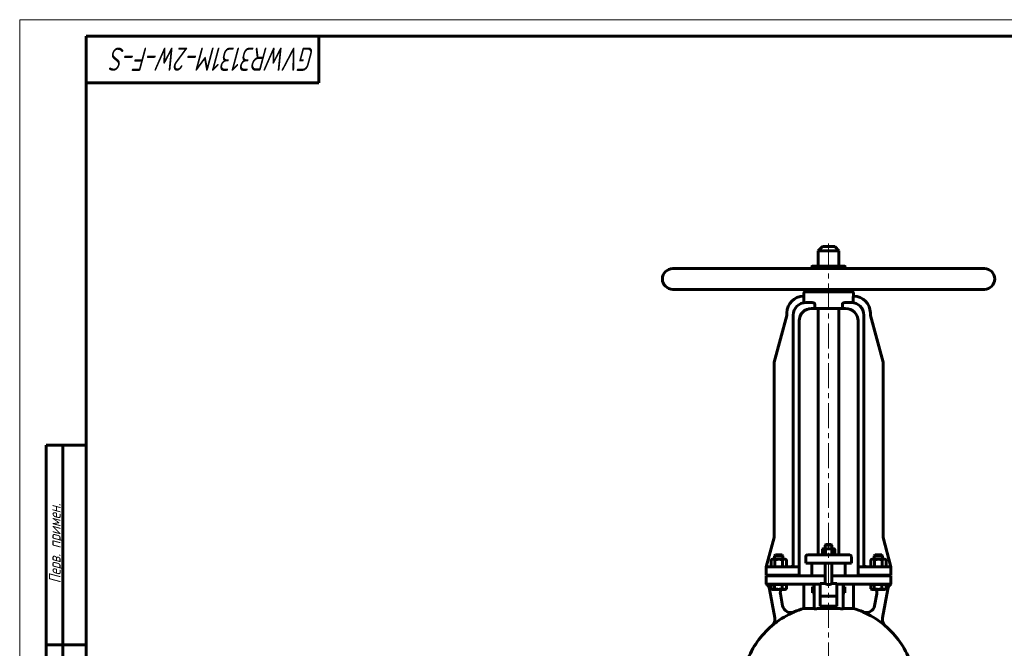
# Model space of a CAD drawing. Header units: millimetres. Extents: x 0 to 594, y 0 to 420.
# Tile 6 of 13: x 0 to 296, y 231 to 420. Entities that reach past the tile are written whole.
import ezdxf

# ---------------------------------------------------------------- set-up
doc = ezdxf.new("R2010")
doc.units = ezdxf.units.MM
for name, pattern in [('K5LT-1', [0]), ('K5LT_AXLED', [12, 7.5, -1.5, 1.5, -1.5]), ('K5LT_BASIC', [0]), ('K5LT_THIN', [0])]:
    doc.linetypes.add(name, pattern=pattern)
doc.layers.add('Системный слой (1)', color=251, linetype='Continuous', true_color=0x6c6c6c)
doc.styles.add('KTEXTSTYLE', font='txt', dxfattribs={"width": 0.96, "height": 5})

# ---------------------------------------------------------------- blocks, each defined once
blk = doc.blocks.new('U1')
at = {"layer": 'Системный слой (1)', "color": 143, "linetype": 'K5LT_BASIC', "lineweight": 60, "true_color": 0x33acca}
for p, q in [((254.53, 255.41), (252.28, 255.41)), ((259.65, 255.41), (254.53, 255.41))]:
    blk.add_line(p, q, dxfattribs=at)
blk = doc.blocks.new('U3')
at = {"layer": 'Системный слой (1)', "color": 143, "linetype": 'K5LT_BASIC', "lineweight": 60, "true_color": 0x33acca}
for p, q in [((238.53, 248.53), (238.53, 249.41)), ((238.53, 247.66), (238.53, 248.53))]:
    blk.add_line(p, q, dxfattribs=at)
blk = doc.blocks.new('U6')
at = {"layer": 'Системный слой (1)', "color": 143, "linetype": 'K5LT_BASIC', "lineweight": 60, "true_color": 0x33acca}
for start, end in [(106.6014, 113.2947), (66.7053, 73.3986), (130.4969, 159.0486), (20.9328, 49.5031)]:
    blk.add_arc((243.4, 217.77), 26.25, start, end, dxfattribs=at)
blk = doc.blocks.new('U7')
at = {"layer": 'Системный слой (1)', "color": 143, "linetype": 'K5LT_BASIC', "lineweight": 60, "true_color": 0x33acca}
for p, q in [((254.27, 255.48), (254.16, 255.56)), ((254.4, 255.42), (254.27, 255.48)), ((254.53, 255.41), (254.4, 255.42))]:
    blk.add_line(p, q, dxfattribs=at)
blk = doc.blocks.new('U8')
at = {"layer": 'Системный слой (1)', "color": 143, "linetype": 'K5LT_BASIC', "lineweight": 60, "true_color": 0x33acca}
for start, end in [(70.0499, 90), (349.6441, 21.0996)]:
    blk.add_arc((255.43, 247.78), 2.5, start, end, dxfattribs=at)
blk = doc.blocks.new('U9')
at = {"layer": 'Системный слой (1)', "color": 143, "linetype": 'K5LT_BASIC', "lineweight": 60, "true_color": 0x33acca}
for p, q in [((248.28, 249.41), (248.28, 248.53)), ((248.28, 248.53), (248.28, 247.66))]:
    blk.add_line(p, q, dxfattribs=at)
blk = doc.blocks.new('U10')
at = {"layer": 'Системный слой (1)', "color": 143, "linetype": 'K5LT_BASIC', "lineweight": 60, "true_color": 0x33acca}
for start, end in [(90, 109.9501), (158.9004, 190.3559)]:
    blk.add_arc((231.38, 247.78), 2.5, start, end, dxfattribs=at)
blk = doc.blocks.new('U12')
at = {"layer": 'Системный слой (1)', "color": 143, "linetype": 'K5LT_BASIC', "lineweight": 60, "true_color": 0x33acca}
for p, q in [((242.4, 252.78), (237.15, 252.78)), ((249.65, 252.78), (244.4, 252.78))]:
    blk.add_line(p, q, dxfattribs=at)
blk = doc.blocks.new('U15')
at = {"layer": 'Системный слой (1)', "color": 143, "linetype": 'K5LT_BASIC', "lineweight": 60, "true_color": 0x33acca}
for p, q in [((242.4, 250.41), (240.9, 250.41)), ((245.9, 250.41), (244.41, 250.41))]:
    blk.add_line(p, q, dxfattribs=at)
blk = doc.blocks.new('U17')
at = {"layer": 'Системный слой (1)', "color": 143, "linetype": 'K5LT_BASIC', "lineweight": 60, "true_color": 0x33acca}
for p, q in [((243.4, 262.22), (242.65, 262.22)), ((244.15, 262.22), (243.4, 262.22))]:
    blk.add_line(p, q, dxfattribs=at)
blk = doc.blocks.new('U18')
at = {"layer": 'Системный слой (1)', "color": 143, "linetype": 'K5LT_BASIC', "lineweight": 60, "true_color": 0x33acca}
for p, q in [((256.1, 248.86), (256.11, 248.85)), ((256.11, 248.85), (256.13, 248.84)), ((256.13, 248.84), (256.15, 248.83)), ((256.15, 248.83), (256.32, 248.75)), ((256.32, 248.75), (256.48, 248.7)), ((256.48, 248.7), (256.63, 248.68))]:
    blk.add_line(p, q, dxfattribs=at)
blk = doc.blocks.new('U35')
at = {"layer": 'Системный слой (1)', "color": 143, "linetype": 'K5LT_BASIC', "lineweight": 60, "true_color": 0x33acca}
for p, q in [((226.1, 248.86), (226.11, 248.85)), ((226.11, 248.85), (226.13, 248.84)), ((226.13, 248.84), (226.15, 248.83)), ((226.15, 248.83), (226.32, 248.75)), ((226.32, 248.75), (226.48, 248.7)), ((226.48, 248.7), (226.63, 248.68))]:
    blk.add_line(p, q, dxfattribs=at)
blk = doc.blocks.new('U37')
at = {"layer": 'Системный слой (1)', "color": 143, "linetype": 'K5LT_BASIC', "lineweight": 60, "true_color": 0x33acca}
for start, end in [(23.6575, 90), (8.4948, 15.6602)]:
    blk.add_arc((261.9, 255.16), 0.25, start, end, dxfattribs=at)
blk = doc.blocks.new('U38')
at = {"layer": 'Системный слой (1)', "color": 143, "linetype": 'K5LT_BASIC', "lineweight": 60, "true_color": 0x33acca}
for p, q in [((243.4, 351.78), (241.53, 351.78)), ((245.28, 351.78), (243.4, 351.78))]:
    blk.add_line(p, q, dxfattribs=at)
blk = doc.blocks.new('U84')
at = {"color": 7, "linetype": 'K5LT_THIN', "lineweight": 18, "true_color": 0xffffff}
for p, q in [((0, 0), (0, 420)), ((0, 420), (594, 420))]:
    blk.add_line(p, q, dxfattribs=at)
at = {"color": 143, "linetype": 'K5LT_BASIC', "lineweight": 60, "true_color": 0x33acca}
for p, q in [((20, 5), (20, 415)), ((20, 415), (589, 415)), ((90, 415), (90, 401)), ((90, 401), (20, 401)), ((8, 172), (8, 292)), ((20, 292), (8, 292)), ((13, 172), (13, 292)), ((20, 232), (8, 232))]:
    blk.add_line(p, q, dxfattribs=at)
at = {"color": 7, "attachment_point": 1, "style": 'KTEXTSTYLE'}
for s, insert, char_height, rotation in [('\\fArial|b0|c204|p34;\\H5.0;\\W1.000;\\Q15;\\fGOST Type AU|b0|i0|c204|p34;\\Q15;\\W0.870;\\H7.00;GVWR3131M-2W-F-S', (88.88, 404.64), 7, 180), ('\\fArial|b0|c204|p34;\\H5.0;\\W1.000;\\Q15;\\fGOST Type AU|b0|i0|c204|p34;\\Q15;\\W0.960;\\H3.50;Перв. примен.', (8.82, 250.52), 3.5, 90)]:
    blk.add_mtext(s, dxfattribs=dict(at, insert=insert, char_height=char_height, rotation=rotation))

msp = doc.modelspace()

# ---------------------------------------------------------------- linework, layer by layer
at = {"layer": 'Системный слой (1)', "color": 30, "linetype": 'K5LT_AXLED', "lineweight": 18, "true_color": 0xff8000}
msp.add_line((243.405, 213.158), (243.405, 353.783), dxfattribs=at)
at = {"layer": 'Системный слой (1)', "color": 143, "linetype": 'K5LT_BASIC', "lineweight": 60, "true_color": 0x33acca}
for p, q in [((241.53, 351.783), (240.28, 350.533)), ((240.28, 345.908), (240.28, 350.533)), ((240.28, 350.533), (243.405, 350.533)), ((243.405, 350.533), (246.53, 350.533)), ((245.28, 351.783), (246.53, 350.533)), ((246.53, 345.908), (246.53, 350.533)), ((290.28, 345.158), (196.53, 345.158)), ((238.405, 345.158), (238.405, 345.658)), ((248.155, 345.908), (238.655, 345.908)), ((248.405, 345.158), (248.405, 345.658)), ((290.28, 338.908), (196.53, 338.908)), ((250.405, 338.158), (236.405, 338.158)), ((238.405, 338.408), (238.405, 338.908)), ((248.405, 338.408), (248.405, 338.908)), ((235.9426, 336.847), (235.844, 336.847)), ((235.905, 336.847), (235.905, 337.658)), ((235.9719, 335.1184), (235.9719, 336.597)), ((238.5896, 334.908), (236.533, 334.908)), ((250.277, 334.908), (248.2203, 334.908)), ((250.838, 336.597), (250.838, 335.1184)), ((250.966, 336.847), (250.8674, 336.847)), ((250.905, 336.847), (250.905, 337.658)), ((230.844, 331.847), (230.844, 331.3232)), ((238.283, 333.158), (239.2592, 333.158)), ((239.2592, 333.158), (239.2592, 334.408)), ((247.5508, 333.158), (239.2592, 333.158)), ((240.28, 259.033), (240.28, 333.158)), ((246.53, 259.033), (246.53, 333.158)), ((247.5508, 334.408), (247.5508, 333.158)), ((247.5508, 333.158), (248.527, 333.158)), ((255.966, 331.3232), (255.966, 331.847)), ((230.801, 330.9984), (227.0299, 316.984)), ((232.783, 331.158), (232.783, 255.908)), ((234.533, 329.408), (234.533, 255.408)), ((252.277, 329.408), (252.277, 255.408)), ((254.027, 331.158), (254.027, 255.908)), ((259.78, 316.984), (256.0089, 330.9984)), ((227.2888, 316.984), (227.0299, 316.984)), ((227.0299, 316.984), (227.0299, 264.234)), ((259.78, 316.984), (259.5211, 316.984)), ((259.78, 316.984), (259.78, 264.234)), ((227.0299, 264.234), (224.655, 255.408)), ((227.2888, 264.234), (227.0299, 264.234)), ((259.5211, 264.234), (259.78, 264.234)), ((262.155, 255.408), (259.78, 264.234)), ((241.78, 260.908), (241.5286, 260.7628)), ((241.5286, 260.7628), (241.5286, 259.1781)), ((241.9977, 260.908), (241.78, 260.908)), ((243.405, 260.908), (241.9977, 260.908)), ((242.655, 262.2205), (242.405, 261.9705)), ((242.405, 261.9705), (243.405, 261.9705)), ((242.405, 260.908), (242.405, 261.9705)), ((242.4668, 260.7628), (242.4668, 259.1781)), ((243.405, 261.9705), (244.405, 261.9705)), ((244.8123, 260.908), (243.405, 260.908)), ((244.155, 262.2205), (244.405, 261.9705)), ((244.3432, 260.7628), (244.3432, 259.1781)), ((244.405, 260.908), (244.405, 261.9705)), ((245.03, 260.908), (244.8123, 260.908)), ((245.03, 260.908), (245.2814, 260.7628)), ((245.2814, 260.7628), (245.2814, 259.1781)), ((227.385, 259.033), (227.155, 258.8029)), ((227.155, 257.733), (227.155, 258.8029)), ((227.155, 258.8029), (229.6539, 258.8029)), ((229.4249, 259.033), (227.385, 259.033)), ((229.4249, 259.033), (229.655, 258.8029)), ((229.6539, 258.8029), (229.655, 258.8029)), ((229.655, 257.733), (229.655, 258.8029)), ((236.53, 256.533), (236.53, 258.533)), ((237.3548, 259.033), (237.03, 259.033)), ((240.9137, 259.033), (237.3548, 259.033)), ((245.8962, 259.033), (240.9137, 259.033)), ((241.78, 259.033), (241.5286, 259.1781)), ((245.03, 259.033), (245.2814, 259.1781)), ((249.4552, 259.033), (245.8962, 259.033)), ((249.78, 259.033), (249.4552, 259.033)), ((250.28, 256.533), (250.28, 258.533)), ((257.385, 259.033), (257.155, 258.8029)), ((257.155, 257.733), (257.155, 258.8029)), ((257.155, 258.8029), (259.6539, 258.8029)), ((259.4249, 259.033), (257.385, 259.033)), ((259.4249, 259.033), (259.655, 258.8029)), ((259.6539, 258.8029), (259.655, 258.8029)), ((259.655, 257.733), (259.655, 258.8029)), ((224.655, 255.408), (224.6558, 255.3298)), ((224.6558, 255.3298), (224.655, 255.158)), ((224.655, 252.908), (224.655, 255.158)), ((227.155, 255.408), (224.905, 255.408)), ((226.405, 257.733), (226.0956, 257.5543)), ((226.0956, 257.5543), (226.0956, 255.5866)), ((226.405, 255.408), (226.0956, 255.5866)), ((226.405, 257.733), (226.6729, 257.733)), ((226.6729, 257.733), (228.405, 257.733)), ((234.533, 255.408), (227.155, 255.408)), ((227.2503, 257.5543), (227.2503, 255.5866)), ((228.405, 257.733), (230.137, 257.733)), ((229.5597, 257.5543), (229.5597, 255.5866)), ((230.137, 257.733), (230.405, 257.733)), ((230.405, 257.733), (230.7144, 257.5543)), ((230.405, 255.408), (230.7144, 255.5866)), ((230.7144, 257.5543), (230.7144, 255.5866)), ((234.533, 255.158), (234.533, 255.408)), ((234.533, 252.908), (234.533, 255.158)), ((236.53, 256.533), (236.8802, 256.533)), ((236.8802, 256.533), (240.4392, 256.533)), ((238.405, 252.783), (238.405, 256.533)), ((240.4392, 256.533), (246.3708, 256.533)), ((242.405, 250.408), (242.405, 256.533)), ((244.405, 250.408), (244.405, 256.533)), ((246.3708, 256.533), (249.9297, 256.533)), ((248.405, 252.783), (248.405, 256.533)), ((249.9297, 256.533), (250.28, 256.533)), ((252.277, 255.408), (252.277, 255.158)), ((252.277, 252.908), (252.277, 255.158)), ((254.0525, 255.7512), (254.051, 255.7559)), ((256.405, 257.733), (256.0956, 257.5543)), ((256.0956, 257.5543), (256.0956, 255.5866)), ((256.405, 255.408), (256.0956, 255.5866)), ((256.405, 257.733), (256.6729, 257.733)), ((256.6729, 257.733), (258.405, 257.733)), ((257.2503, 257.5543), (257.2503, 255.5866)), ((258.405, 257.733), (260.137, 257.733)), ((259.5597, 257.5543), (259.5597, 255.5866)), ((261.905, 255.408), (259.655, 255.408)), ((260.137, 257.733), (260.405, 257.733)), ((260.405, 257.733), (260.7144, 257.5543)), ((260.405, 255.408), (260.7144, 255.5866)), ((261.7615, 255.408), (260.405, 255.408)), ((260.7144, 257.5543), (260.7144, 255.5866)), ((262.155, 255.3273), (262.155, 255.408)), ((262.155, 255.158), (262.155, 255.3273)), ((262.155, 252.908), (262.155, 255.158)), ((224.655, 252.908), (227.155, 252.908)), ((227.155, 252.783), (224.655, 252.783)), ((224.655, 252.783), (224.655, 250.533)), ((227.155, 252.908), (234.533, 252.908)), ((227.155, 252.783), (227.155, 252.908)), ((234.4164, 252.783), (227.155, 252.783)), ((229.655, 252.783), (229.655, 252.908)), ((234.6653, 252.783), (234.4164, 252.783)), ((237.155, 252.783), (234.6653, 252.783)), ((252.1446, 252.783), (249.655, 252.783)), ((252.3936, 252.783), (252.1446, 252.783)), ((252.277, 252.908), (259.655, 252.908)), ((259.655, 252.783), (252.3936, 252.783)), ((257.155, 252.783), (257.155, 252.908)), ((259.655, 252.908), (262.155, 252.908)), ((259.655, 252.783), (259.655, 252.908)), ((262.155, 252.783), (259.655, 252.783)), ((262.155, 250.533), (262.155, 252.783)), ((224.655, 250.533), (224.655, 250.283)), ((224.905, 250.283), (227.155, 250.283)), ((226.0976, 250.1329), (226.0976, 248.8616)), ((226.0976, 250.1329), (226.6326, 250.1329)), ((226.405, 250.1329), (226.405, 250.283)), ((226.6326, 250.1329), (227.1676, 250.1329)), ((227.155, 250.283), (234.4164, 250.283)), ((227.1676, 250.1329), (227.1676, 248.8616)), ((227.1676, 250.1329), (228.3213, 250.1329)), ((228.3213, 250.1329), (229.475, 250.1329)), ((229.475, 250.1329), (229.475, 248.8616)), ((229.475, 250.1329), (230.0937, 250.1329)), ((230.0937, 250.1329), (230.7124, 250.1329)), ((230.405, 250.1329), (230.405, 250.283)), ((230.7124, 250.1329), (230.7124, 248.8616)), ((234.4164, 250.283), (237.155, 250.283)), ((235.905, 242.9268), (235.905, 250.283)), ((237.155, 250.283), (239.03, 250.283)), ((238.53, 249.408), (239.03, 249.408)), ((239.03, 250.283), (240.905, 250.283)), ((239.03, 247.0944), (239.03, 250.283)), ((240.905, 250.408), (240.905, 246.7111)), ((245.905, 246.7111), (245.905, 250.408)), ((245.905, 250.283), (247.78, 250.283)), ((247.78, 250.283), (247.78, 247.0944)), ((247.78, 250.283), (249.655, 250.283)), ((247.78, 249.408), (248.28, 249.408)), ((249.655, 250.283), (252.3936, 250.283)), ((250.905, 242.9268), (250.905, 250.283)), ((252.3936, 250.283), (259.655, 250.283)), ((256.0976, 250.1329), (256.0976, 248.8616)), ((256.0976, 250.1329), (256.6326, 250.1329)), ((256.405, 250.1329), (256.405, 250.283)), ((256.6326, 250.1329), (257.1676, 250.1329)), ((257.1676, 250.1329), (258.3213, 250.1329)), ((257.1676, 250.1329), (257.1676, 248.8616)), ((258.3213, 250.1329), (259.475, 250.1329)), ((259.475, 250.1329), (259.475, 248.8616)), ((259.475, 250.1329), (260.0937, 250.1329)), ((259.655, 250.283), (261.905, 250.283)), ((260.0937, 250.1329), (260.7124, 250.1329)), ((260.405, 250.1329), (260.405, 250.283)), ((260.7124, 250.1329), (260.7124, 248.8616)), ((262.155, 250.283), (262.155, 250.533)), ((225.6131, 248.7332), (227.1952, 240.0754)), ((226.405, 248.6829), (226.1479, 248.8314)), ((226.6326, 248.6829), (226.405, 248.6829)), ((228.3213, 248.6829), (226.6326, 248.6829)), ((230.0937, 248.6829), (228.3213, 248.6829)), ((229.5787, 243.7146), (228.9173, 247.3336)), ((230.405, 248.6829), (230.0937, 248.6829)), ((230.405, 248.6829), (230.6621, 248.8314)), ((238.53, 247.658), (239.03, 247.658)), ((239.03, 242.7801), (239.03, 247.0944)), ((240.905, 243.6666), (240.905, 246.7111)), ((245.905, 246.658), (240.905, 246.658)), ((245.905, 246.7111), (245.905, 243.6666)), ((247.78, 247.658), (248.28, 247.658)), ((247.78, 247.0944), (247.78, 242.7801)), ((256.405, 248.6829), (256.1479, 248.8314)), ((256.6326, 248.6829), (256.405, 248.6829)), ((258.3213, 248.6829), (256.6326, 248.6829)), ((257.8926, 247.3336), (257.2313, 243.7146)), ((260.0937, 248.6829), (258.3213, 248.6829)), ((259.6147, 240.0754), (261.1968, 248.7332)), ((260.405, 248.6829), (260.0937, 248.6829)), ((260.405, 248.6829), (260.6621, 248.8314)), ((245.905, 243.6666), (240.905, 243.6666)), ((239.03, 242.9268), (235.905, 242.9268)), ((246.3906, 242.9268), (240.4194, 242.9268)), ((250.905, 242.9268), (247.78, 242.9268))]:
    msp.add_line(p, q, dxfattribs=at)
for centre, radius, start, end in [((196.53, 342.033), 3.125, 90, 270), ((238.655, 345.658), 0.25, 90, 180), ((248.155, 345.658), 0.25, 0, 90), ((290.28, 342.033), 3.125, 270, 90), ((236.405, 337.658), 0.5, 90, 180), ((238.655, 338.408), 0.25, 180, 270), ((248.155, 338.408), 0.25, 270, 0), ((250.405, 337.658), 0.5, 0, 90), ((235.844, 331.847), 5, 90, 180), ((236.533, 331.158), 3.75, 90, 180), ((250.277, 331.158), 3.75, 0, 90), ((250.966, 331.847), 5, 0, 90), ((238.283, 329.408), 3.75, 90, 180), ((248.527, 329.408), 3.75, 0, 90), ((229.594, 331.3232), 1.25, 344.939221, 0), ((257.216, 331.3232), 1.25, 180, 195.060779), ((237.03, 258.533), 0.5, 90, 180), ((249.78, 258.533), 0.5, 0, 90), ((224.905, 255.158), 0.25, 90, 180), ((224.905, 255.158), 0.25, 90.000235, 154.416339), ((232.283, 255.908), 0.5, 270, 0), ((232.283, 255.908), 0.5, 270, 0), ((254.527, 255.908), 0.5, 180, 270), ((254.527, 255.908), 0.5, 180, 270), ((261.905, 255.158), 0.25, 0, 90), ((224.905, 250.533), 0.25, 180, 270), ((223.1538, 248.2838), 2.5, 10.355904, 53.097575), ((263.6561, 248.2838), 2.5, 126.902425, 169.644096), ((261.905, 250.533), 0.25, 270, 0), ((232.0355, 244.1774), 2.5, 190.355904, 293.29474), ((254.7745, 244.1774), 2.5, 246.70526, 349.644096), ((224.7345, 239.6338), 2.5, 310.496857, 10.355904), ((243.405, 217.7711), 26.2354, 113.302059, 128.148321), ((243.405, 217.7711), 26.2354, 51.851679, 66.697941), ((262.0754, 239.6338), 2.5, 169.644096, 229.503143)]:
    msp.add_arc(centre, radius, start, end, dxfattribs=at)
for centre, major_axis, ratio, start_param, end_param in [((243.405, 238.1611), (-7.5, 0), 0.69267753, 4.30296803, 5.12180993), ((243.405, 231.55), (-20.2017, 0), 0.56941548, -1.42246435, -1.35250114), ((243.405, 231.55), (-20.2017, 0), 0.56941548, 4.4940938, 4.564057)]:
    msp.add_ellipse(centre, major_axis=major_axis, ratio=ratio, start_param=start_param, end_param=end_param, dxfattribs=at)
for points, knots in [([(235.9426, 336.847), (235.9457, 336.847), (235.9493, 336.8407), (235.9563, 336.8151), (235.9597, 336.7958), (235.9652, 336.7514), (235.9677, 336.7233), (235.9711, 336.6618), (235.9719, 336.6283), (235.9719, 336.597)], [-0.15117616, -0.15117616, -0.15117616, -0.15117616, -0.113254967, -0.113254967, -0.075333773, -0.075333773, -0.037666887, -0.037666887, 0, 0, 0, 0]), ([(235.9719, 335.1184), (235.9719, 335.1178), (235.9719, 335.1171), (235.972, 335.0836), (235.9729, 335.0512), (235.9763, 334.9914), (235.9788, 334.9645), (235.9853, 334.9196), (235.9892, 334.9019), (235.9983, 334.8776), (236.0034, 334.8714), (236.0091, 334.8712), (236.0095, 334.8713), (236.0099, 334.8713)], [0.160176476, 0.160176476, 0.160176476, 0.160176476, 0.160985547, 0.160985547, 0.200349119, 0.200349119, 0.238946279, 0.238946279, 0.277153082, 0.277153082, 0.315763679, 0.315763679, 0.318551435, 0.318551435, 0.318551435, 0.318551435]), ([(238.5896, 334.908), (238.6626, 334.908), (238.7433, 334.8963), (238.9017, 334.8469), (238.9795, 334.8094), (239.0994, 334.7237), (239.1533, 334.6737), (239.2133, 334.5835), (239.2298, 334.551), (239.2528, 334.482), (239.2592, 334.4456), (239.2592, 334.408)], [-0.409194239, -0.409194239, -0.409194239, -0.409194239, -0.294928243, -0.294928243, -0.180662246, -0.180662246, -0.090331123, -0.090331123, -0.045165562, -0.045165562, 0, 0, 0, 0]), ([(247.5508, 334.408), (247.5508, 334.4456), (247.5572, 334.482), (247.5802, 334.551), (247.5967, 334.5835), (247.6567, 334.6737), (247.7105, 334.7237), (247.8305, 334.8094), (247.9083, 334.8469), (248.0667, 334.8963), (248.1473, 334.908), (248.2203, 334.908)], [0, 0, 0, 0, 0.045165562, 0.045165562, 0.090331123, 0.090331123, 0.180662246, 0.180662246, 0.294928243, 0.294928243, 0.409194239, 0.409194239, 0.409194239, 0.409194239]), ([(250.8001, 334.8713), (250.8052, 334.8706), (250.8102, 334.8755), (250.8194, 334.8969), (250.8235, 334.9136), (250.8302, 334.9565), (250.8329, 334.9823), (250.8366, 335.0401), (250.8377, 335.0716), (250.838, 335.1087), (250.838, 335.1135), (250.838, 335.1184)], [0.319142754, 0.319142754, 0.319142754, 0.319142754, 0.356352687, 0.356352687, 0.39481362, 0.39481362, 0.432993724, 0.432993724, 0.471681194, 0.471681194, 0.477558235, 0.477558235, 0.477558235, 0.477558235]), ([(250.838, 336.597), (250.838, 336.6283), (250.8389, 336.6618), (250.8422, 336.7233), (250.8447, 336.7514), (250.8502, 336.7958), (250.8536, 336.8151), (250.8606, 336.8407), (250.8642, 336.847), (250.8674, 336.847)], [0, 0, 0, 0, 0.037666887, 0.037666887, 0.075333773, 0.075333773, 0.113254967, 0.113254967, 0.15117616, 0.15117616, 0.15117616, 0.15117616]), ([(232.533, 255.908), (232.5329, 255.8969), (232.5326, 255.8795), (232.5316, 255.8545), (232.5296, 255.8239), (232.5263, 255.7914), (232.5217, 255.759), (232.5178, 255.7359), (232.5127, 255.7099), (232.5063, 255.6824), (232.4983, 255.6533), (232.4899, 255.6268), (232.4801, 255.5999), (232.4697, 255.5751), (232.4587, 255.552), (232.4476, 255.5315), (232.4356, 255.5118), (232.4229, 255.4935), (232.4096, 255.4768), (232.3967, 255.4629), (232.3845, 255.4513), (232.373, 255.4417), (232.3613, 255.4333), (232.3496, 255.4262), (232.3383, 255.4204), (232.3245, 255.4147), (232.3061, 255.4095), (232.2913, 255.408), (232.283, 255.408)], [0, 0, 0, 0, 1.22473535, 1.93344859, 2.77108716, 4.63999601, 5.60664364, 6.50888981, 7.34660567, 8.69989468, 9.86007511, 11.02006479, 12.18003479, 13.53340689, 14.60732028, 15.72445973, 16.88442608, 18.0444739, 19.20440966, 20.36446087, 21.27735831, 22.20115398, 23.12482478, 24.03767931, 24.89695593, 25.7130655, 27.16340718, 29, 29, 29, 29]), ([(232.283, 255.408), (232.289, 255.4081), (232.2951, 255.4081), (232.3117, 255.4087), (232.3224, 255.4095), (232.3545, 255.4128), (232.376, 255.4165), (232.4223, 255.4276), (232.4472, 255.4357), (232.4943, 255.4551), (232.5166, 255.4662), (232.5585, 255.4911), (232.5782, 255.5046), (232.6065, 255.5273), (232.6159, 255.5354), (232.6273, 255.546), (232.6296, 255.5482), (232.634, 255.5524), (232.636, 255.5544), (232.6421, 255.5605), (232.6461, 255.5646), (232.6518, 255.5708), (232.6536, 255.5728), (232.6554, 255.5748)], [0.00011181, 0.00011181, 0.00011181, 0.00011181, 0.82910403, 0.82910403, 2.28003609, 2.28003609, 5.18190021, 5.18190021, 8.55246563, 8.55246563, 11.69570739, 11.69570739, 14.63889179, 14.63889179, 16.14988353, 16.14988353, 16.54384486, 16.54384486, 16.89142093, 16.89142093, 17.58657306, 17.58657306, 17.91650349, 17.91650349, 17.91650349, 17.91650349]), ([(232.283, 255.408), (232.2892, 255.4081), (232.2953, 255.4081), (232.3124, 255.4087), (232.3234, 255.4095), (232.3562, 255.413), (232.3783, 255.4169), (232.4251, 255.4285), (232.4498, 255.4366), (232.4968, 255.4563), (232.5191, 255.4675), (232.5609, 255.4927), (232.5804, 255.5063), (232.608, 255.5286), (232.6167, 255.5362), (232.6276, 255.5463), (232.6299, 255.5485), (232.6343, 255.5527), (232.6363, 255.5547), (232.6406, 255.5591), (232.643, 255.5614), (232.6453, 255.5638)], [0.00011171, 0.00011171, 0.00011171, 0.00011171, 0.82958148, 0.82958148, 2.28134907, 2.28134907, 5.18488426, 5.18488426, 8.47041026, 8.47041026, 11.53680007, 11.53680007, 14.41080133, 14.41080133, 15.79131441, 15.79131441, 16.17604243, 16.17604243, 16.51546962, 16.51546962, 16.91060594, 16.91060594, 16.91060594, 16.91060594]), ([(232.7219, 255.6691), (232.7238, 255.6726), (232.7257, 255.6762), (232.731, 255.6865), (232.7343, 255.6934), (232.7406, 255.7072), (232.7436, 255.7143), (232.7478, 255.7246), (232.7491, 255.7279), (232.751, 255.733), (232.7517, 255.7348), (232.7531, 255.7387), (232.7539, 255.7407), (232.7556, 255.7457), (232.7566, 255.7487), (232.7576, 255.7516)], [0.64066221, 0.64066221, 0.64066221, 0.64066221, 1.92198664, 1.92198664, 4.32198664, 4.32198664, 6.72198664, 6.72198664, 7.82617045, 7.82617045, 8.4271413, 8.4271413, 9.11394226, 9.11394226, 10.08283367, 10.08283367, 10.08283367, 10.08283367]), ([(232.7259, 255.6766), (232.7279, 255.6804), (232.7298, 255.6842), (232.7349, 255.6947), (232.738, 255.7014), (232.744, 255.7151), (232.7468, 255.722), (232.7504, 255.7313), (232.7512, 255.7336), (232.7527, 255.7376), (232.7534, 255.7394), (232.7553, 255.7449), (232.7566, 255.7485), (232.7582, 255.7534), (232.7586, 255.7547), (232.759, 255.7559)], [0.69005348, 0.69005348, 0.69005348, 0.69005348, 2.07016044, 2.07016044, 4.47016044, 4.47016044, 6.87016044, 6.87016044, 7.64428524, 7.64428524, 8.25822803, 8.25822803, 9.4861136, 9.4861136, 9.90289695, 9.90289695, 9.90289695, 9.90289695]), ([(254.0879, 255.6694), (254.0863, 255.6725), (254.0847, 255.6755), (254.0828, 255.679), (254.0825, 255.6795), (254.0789, 255.6867), (254.0756, 255.6935), (254.0693, 255.7072), (254.0663, 255.7142), (254.0622, 255.7245), (254.0609, 255.7279), (254.0589, 255.733), (254.0583, 255.7348), (254.0569, 255.7387), (254.0561, 255.7407), (254.0544, 255.7456), (254.0535, 255.7484), (254.0525, 255.7512)], [0.63907251, 0.63907251, 0.63907251, 0.63907251, 1.74599051, 1.74599051, 1.91721752, 1.91721752, 4.31721752, 4.31721752, 6.71721752, 6.71721752, 7.8430335, 7.8430335, 8.44875551, 8.44875551, 9.14098621, 9.14098621, 10.07042494, 10.07042494, 10.07042494, 10.07042494]), ([(254.527, 255.408), (254.5209, 255.4081), (254.5149, 255.4081), (254.4982, 255.4087), (254.4875, 255.4095), (254.4554, 255.4128), (254.4338, 255.4165), (254.3875, 255.4277), (254.3627, 255.4357), (254.3156, 255.4551), (254.2932, 255.4663), (254.2513, 255.4912), (254.2317, 255.5047), (254.2034, 255.5274), (254.1941, 255.5354), (254.1827, 255.546), (254.1803, 255.5482), (254.176, 255.5524), (254.1739, 255.5544), (254.1679, 255.5605), (254.1639, 255.5646), (254.1582, 255.5707), (254.1564, 255.5726), (254.1547, 255.5746)], [0.00011196, 0.00011196, 0.00011196, 0.00011196, 0.83069502, 0.83069502, 2.2844113, 2.2844113, 5.19184387, 5.19184387, 8.56411796, 8.56411796, 11.70893483, 11.70893483, 14.65355678, 14.65355678, 16.16021988, 16.16021988, 16.55442326, 16.55442326, 16.90221285, 16.90221285, 17.59779203, 17.59779203, 17.91811654, 17.91811654, 17.91811654, 17.91811654]), ([(254.527, 255.408), (254.511, 255.408), (254.4866, 255.4128), (254.451, 255.4306), (254.4203, 255.4543), (254.3883, 255.4902), (254.3625, 255.5301), (254.3426, 255.5693), (254.3284, 255.6033), (254.317, 255.6358), (254.3072, 255.6688), (254.2976, 255.7075), (254.2884, 255.7553), (254.2818, 255.8061), (254.2779, 255.8579), (254.277, 255.8905), (254.277, 255.908)], [0, 0, 0, 0, 2.07575347, 3.17022634, 4.75494288, 6.34030936, 7.92610082, 8.98454223, 9.96745273, 10.79979179, 11.55685507, 12.46472169, 13.59864916, 14.88325518, 15.86578165, 17, 17, 17, 17]), ([(244.405, 250.408), (244.405, 250.408), (244.4019, 250.4063), (244.3896, 250.3998), (244.3705, 250.3898), (244.3467, 250.3775), (244.3178, 250.3629), (244.2885, 250.3484), (244.255, 250.3324), (244.2177, 250.315), (244.1773, 250.2969), (244.1338, 250.2783), (244.083, 250.2576), (244.0242, 250.2352), (243.9505, 250.2097), (243.8764, 250.1871), (243.7918, 250.1647), (243.7075, 250.1468), (243.6181, 250.1327), (243.5379, 250.1239), (243.4599, 250.1194), (243.398, 250.1188), (243.3365, 250.1201), (243.2676, 250.1242), (243.1863, 250.1334), (243.0951, 250.1481), (243.0009, 250.1687), (242.9126, 250.1931), (242.8298, 250.2196), (242.7652, 250.2429), (242.7051, 250.2664), (242.6701, 250.2809), (242.6285, 250.2988), (242.5837, 250.3188), (242.5303, 250.344), (242.4783, 250.3698), (242.4415, 250.3887), (242.4164, 250.4019), (242.4066, 250.4071), (242.405, 250.408), (242.405, 250.408)], [0, 0, 0, 0, 1.35253843, 2.36714975, 3.37659362, 4.69530028, 5.33992329, 6.29762135, 7.26284841, 7.92643431, 8.93686167, 9.93554236, 10.59121078, 11.85535943, 13.07262679, 14.20252886, 15.20720835, 16.69840364, 17.65228298, 18.765573, 19.84329943, 20.70910651, 21.22422697, 22.28562755, 23.4068315, 24.41115121, 25.91896155, 27.28116787, 28.24407972, 29.7542171, 30.53436864, 31.57190593, 31.82650212, 33.09911758, 34.47816505, 35.7430386, 37.63557289, 38.76365046, 40.242411, 41, 41, 41, 41]), ([(227.1994, 238.403), (227.1766, 238.3848), (227.1357, 238.3526), (227.0813, 238.3099), (227.0282, 238.2681), (226.9732, 238.2245), (226.9247, 238.1858), (226.8828, 238.1524), (226.8277, 238.1084), (226.7722, 238.0638), (226.7232, 238.0242), (226.6819, 237.9906), (226.6412, 237.9574), (226.5795, 237.9069), (226.5093, 237.849), (226.4289, 237.7821), (226.3779, 237.7394), (226.3596, 237.724)], [0, 0, 0, 0, 1.42186719, 2.54197713, 3.3834823, 4.72149432, 5.95736822, 6.41933873, 7.37455435, 9.47532486, 10.02282181, 10.57239894, 12.17805136, 12.68574406, 14.605672, 16.7832651, 18, 18, 18, 18]), ([(260.4503, 237.724), (260.415, 237.7538), (260.3544, 237.8044), (260.2559, 237.886), (260.1868, 237.9427), (260.1143, 238.0019), (260.0686, 238.0389), (260.023, 238.0756), (259.9907, 238.1016), (259.949, 238.135), (259.9073, 238.1683), (259.8714, 238.1968), (259.8247, 238.2339), (259.7715, 238.2762), (259.6926, 238.3384), (259.6456, 238.3751), (259.6106, 238.403)], [0, 0, 0, 0, 2.23081175, 3.80331231, 6.14804208, 6.51035694, 8.2960855, 8.97520614, 9.30456637, 10.2709888, 11.50324324, 11.80221731, 12.39731863, 14.25388552, 14.90546987, 17, 17, 17, 17])]:
    msp.add_open_spline(points, degree=3, knots=knots, dxfattribs=at)
for points, weights in [([(241.5286, 260.7628), (241.78, 260.908), (241.9977, 260.908)], [1, 1.0379548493, 1]), ([(241.9977, 260.908), (242.2154, 260.908), (242.4668, 260.7628)], [1, 1.0379548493, 1]), ([(242.4668, 260.7628), (242.9696, 260.908), (243.405, 260.908)], [1, 1.0379548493, 1]), ([(243.405, 260.908), (243.8404, 260.908), (244.3432, 260.7628)], [1, 1.0379548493, 1]), ([(244.3432, 260.7628), (244.5946, 260.908), (244.8123, 260.908)], [1, 1.0379548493, 1]), ([(244.8123, 260.908), (245.03, 260.908), (245.2814, 260.7628)], [1, 1.0379548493, 1]), ([(241.9977, 259.033), (241.78, 259.033), (241.5286, 259.1781)], [1, 1.0379548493, 1]), ([(242.4668, 259.1781), (242.2154, 259.033), (241.9977, 259.033)], [1, 1.0379548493, 1]), ([(243.405, 259.033), (242.9696, 259.033), (242.4668, 259.1781)], [1, 1.0379548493, 1]), ([(244.3432, 259.1781), (243.8404, 259.033), (243.405, 259.033)], [1, 1.0379548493, 1]), ([(244.8123, 259.033), (244.5946, 259.033), (244.3432, 259.1781)], [1, 1.0379548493, 1]), ([(245.2814, 259.1781), (245.03, 259.033), (244.8123, 259.033)], [1, 1.0379548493, 1]), ([(226.6729, 257.733), (226.405, 257.733), (226.0956, 257.5543)], [1, 1.0379548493, 1]), ([(226.0956, 255.5866), (226.405, 255.408), (226.6729, 255.408)], [1, 1.0379548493, 1]), ([(227.2503, 257.5543), (226.9409, 257.733), (226.6729, 257.733)], [1, 1.0379548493, 1]), ([(226.6729, 255.408), (226.9409, 255.408), (227.2503, 255.5866)], [1, 1.0379548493, 1]), ([(228.405, 257.733), (227.8691, 257.733), (227.2503, 257.5543)], [1, 1.0379548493, 1]), ([(227.2503, 255.5866), (227.8691, 255.408), (228.405, 255.408)], [1, 1.0379548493, 1]), ([(229.5597, 257.5543), (228.9409, 257.733), (228.405, 257.733)], [1, 1.0379548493, 1]), ([(228.405, 255.408), (228.9409, 255.408), (229.5597, 255.5866)], [1, 1.0379548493, 1]), ([(230.137, 257.733), (229.8691, 257.733), (229.5597, 257.5543)], [1, 1.0379548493, 1]), ([(229.5597, 255.5866), (229.8691, 255.408), (230.137, 255.408)], [1, 1.0379548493, 1]), ([(230.7144, 257.5543), (230.405, 257.733), (230.137, 257.733)], [1, 1.0379548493, 1]), ([(230.137, 255.408), (230.405, 255.408), (230.7144, 255.5866)], [1, 1.0379548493, 1]), ([(256.6729, 257.733), (256.405, 257.733), (256.0956, 257.5543)], [1, 1.0379548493, 1]), ([(256.0956, 255.5866), (256.405, 255.408), (256.6729, 255.408)], [1, 1.0379548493, 1]), ([(257.2503, 257.5543), (256.9409, 257.733), (256.6729, 257.733)], [1, 1.0379548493, 1]), ([(256.6729, 255.408), (256.9409, 255.408), (257.2503, 255.5866)], [1, 1.0379548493, 1]), ([(258.405, 257.733), (257.8691, 257.733), (257.2503, 257.5543)], [1, 1.0379548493, 1]), ([(257.2503, 255.5866), (257.8691, 255.408), (258.405, 255.408)], [1, 1.0379548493, 1]), ([(259.5597, 257.5543), (258.9409, 257.733), (258.405, 257.733)], [1, 1.0379548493, 1]), ([(258.405, 255.408), (258.9409, 255.408), (259.5597, 255.5866)], [1, 1.0379548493, 1]), ([(260.137, 257.733), (259.8691, 257.733), (259.5597, 257.5543)], [1, 1.0379548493, 1]), ([(259.5597, 255.5866), (259.8691, 255.408), (260.137, 255.408)], [1, 1.0379548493, 1]), ([(260.7144, 257.5543), (260.405, 257.733), (260.137, 257.733)], [1, 1.0379548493, 1]), ([(260.137, 255.408), (260.405, 255.408), (260.7144, 255.5866)], [1, 1.0379548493, 1]), ([(226.6326, 248.6829), (226.8809, 248.6829), (227.1676, 248.8616)], [1, 1.0379548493, 1]), ([(227.1676, 248.8616), (227.7859, 248.6829), (228.3213, 248.6829)], [1, 1.0379548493, 1]), ([(228.3213, 248.6829), (228.8567, 248.6829), (229.475, 248.8616)], [1, 1.0379548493, 1]), ([(229.475, 248.8616), (229.8065, 248.6829), (230.0937, 248.6829)], [1, 1.0379548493, 1]), ([(230.0937, 248.6829), (230.3808, 248.6829), (230.7124, 248.8616)], [1, 1.0379548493, 1]), ([(230.7124, 248.8616), (230.6868, 248.8457), (230.6619, 248.8313)], [1, 1.0032676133, 1.00597259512]), ([(256.6326, 248.6829), (256.8809, 248.6829), (257.1676, 248.8616)], [1, 1.0379548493, 1]), ([(257.1676, 248.8616), (257.7859, 248.6829), (258.3213, 248.6829)], [1, 1.0379548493, 1]), ([(258.3213, 248.6829), (258.8567, 248.6829), (259.475, 248.8616)], [1, 1.0379548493, 1]), ([(259.475, 248.8616), (259.8065, 248.6829), (260.0937, 248.6829)], [1, 1.0379548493, 1]), ([(260.0937, 248.6829), (260.3808, 248.6829), (260.7124, 248.8616)], [1, 1.0379548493, 1]), ([(260.7124, 248.8616), (260.6868, 248.8457), (260.6619, 248.8313)], [1, 1.0032676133, 1.00597259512])]:
    msp.add_rational_spline(points, weights, degree=2, dxfattribs=at)
at = {"layer": 'Системный слой (1)', "color": 7, "linetype": 'K5LT-1'}
for points, knots in [([(229.5787, 243.7146), (229.5854, 243.6776), (229.6006, 243.6037), (229.6286, 243.4935), (229.6569, 243.4001), (229.6822, 243.3262), (229.7022, 243.2721), (229.7231, 243.219), (229.7451, 243.1668), (229.7682, 243.1152), (229.7922, 243.0648), (229.8171, 243.0153), (229.8516, 242.9503), (229.8928, 242.8786), (229.9345, 242.812), (229.9678, 242.7617), (229.9967, 242.7199), (230.0268, 242.6782), (230.0696, 242.6215), (230.1155, 242.5646), (230.1643, 242.508), (230.2139, 242.4531), (230.2783, 242.3864), (230.3451, 242.3231), (230.3994, 242.2749), (230.4547, 242.2279), (230.5289, 242.169), (230.6044, 242.1144), (230.669, 242.071), (230.7192, 242.039), (230.7711, 242.0076), (230.8482, 241.9634), (230.9304, 241.9209), (231.0147, 241.8817), (231.0755, 241.8553), (231.137, 241.8306), (231.1954, 241.8089), (231.2508, 241.7899), (231.3208, 241.7675), (231.3919, 241.7473), (231.4624, 241.7298), (231.5163, 241.7176), (231.5696, 241.7069), (231.6275, 241.6965), (231.6979, 241.6856), (231.7808, 241.6755), (231.8873, 241.6664), (232.0078, 241.6617), (232.1329, 241.6636), (232.2436, 241.6705), (232.3358, 241.6799), (232.4187, 241.6914), (232.484, 241.7025), (232.5409, 241.7136), (232.5905, 241.7243), (232.6406, 241.7362), (232.6918, 241.7494), (232.7439, 241.7642), (232.7988, 241.781), (232.8552, 241.7997), (232.9128, 241.8204), (232.9701, 241.8426), (233.0079, 241.8584), (233.0268, 241.8665)], [1.48129853, 1.48129853, 1.48129853, 1.48129853, 1.52534249, 1.56938646, 1.61238292, 1.63388115, 1.65537938, 1.67610637, 1.69683335, 1.71756034, 1.73828733, 1.75901431, 1.7797413, 1.82119527, 1.85363749, 1.87335107, 1.89306465, 1.91277824, 1.93249182, 1.97377121, 1.99441091, 2.01505061, 2.05563285, 2.09621508, 2.1165062, 2.13679732, 2.17737956, 2.22404318, 2.24708254, 2.2701219, 2.29316125, 2.31620061, 2.37078412, 2.39503601, 2.4192879, 2.44353979, 2.46779168, 2.48837729, 2.5089629, 2.55013411, 2.57223117, 2.59432822, 2.61567181, 2.63701539, 2.66276733, 2.69698688, 2.73120644, 2.78085916, 2.83051189, 2.86790474, 2.90529758, 2.93490033, 2.96450307, 2.98421462, 3.00392616, 3.0236377, 3.04334925, 3.06398623, 3.08462321, 3.10717285, 3.12972249, 3.15227213, 3.17482176, 3.17482176, 3.17482176, 3.17482176]), ([(253.7831, 241.8665), (253.8005, 241.8591), (253.8352, 241.8445), (253.8878, 241.824), (253.9405, 241.8047), (253.9933, 241.7868), (254.0463, 241.7701), (254.1173, 241.7494), (254.1912, 241.7305), (254.2663, 241.7141), (254.3264, 241.7024), (254.3858, 241.6924), (254.4464, 241.6837), (254.5082, 241.6763), (254.5751, 241.6701), (254.6477, 241.6654), (254.7223, 241.6628), (254.7936, 241.6625), (254.8627, 241.664), (254.9316, 241.6675), (254.9973, 241.6726), (255.0601, 241.6792), (255.1407, 241.6895), (255.2269, 241.7039), (255.3033, 241.7197), (255.3555, 241.7318), (255.3991, 241.7426), (255.4542, 241.7575), (255.5208, 241.7773), (255.5895, 241.8), (255.6525, 241.8229), (255.7078, 241.8445), (255.761, 241.8667), (255.8126, 241.8897), (255.8636, 241.9137), (255.9135, 241.9386), (255.9625, 241.9645), (256.0269, 242.0003), (256.0901, 242.0383), (256.1509, 242.0776), (256.1967, 242.1086), (256.2414, 242.1404), (256.2897, 242.1763), (256.347, 242.2212), (256.4127, 242.2762), (256.4769, 242.3342), (256.5328, 242.3882), (256.5817, 242.4381), (256.6292, 242.4894), (256.6717, 242.5379), (256.7095, 242.5833), (256.7546, 242.6398), (256.8114, 242.7161), (256.8638, 242.7936), (256.9055, 242.86), (256.9359, 242.9112), (256.9656, 242.964), (257.0073, 243.0425), (257.0473, 243.1259), (257.0839, 243.2116), (257.1084, 243.2734), (257.1312, 243.3359), (257.1511, 243.3951), (257.1685, 243.4512), (257.1887, 243.5221), (257.2064, 243.593), (257.2214, 243.6624), (257.2281, 243.6972), (257.2313, 243.7146)], [2.75048263, 2.75048263, 2.75048263, 2.75048263, 2.77113591, 2.79178919, 2.81244246, 2.83309574, 2.85374902, 2.8744023, 2.91570885, 2.94010596, 2.96450307, 2.9881766, 3.01185012, 3.03552364, 3.05919717, 3.08775811, 3.11631905, 3.14156455, 3.16681005, 3.19205555, 3.21730105, 3.24015202, 3.26300299, 3.30870492, 3.34047808, 3.35636467, 3.37225125, 3.39288878, 3.42199393, 3.45109908, 3.47358777, 3.49607645, 3.51671399, 3.53735152, 3.55798906, 3.57862659, 3.59926413, 3.61990166, 3.66117673, 3.6830707, 3.70496468, 3.72668751, 3.74841035, 3.77492079, 3.80989885, 3.8448769, 3.87046148, 3.89604605, 3.92163063, 3.9472152, 3.96742631, 3.98763742, 4.02805965, 4.07537137, 4.09840436, 4.12143735, 4.14447034, 4.16750332, 4.22206034, 4.24639323, 4.27072612, 4.29505901, 4.31939191, 4.34004376, 4.36069561, 4.40199932, 4.42300259, 4.44400587, 4.44400587, 4.44400587, 4.44400587])]:
    msp.add_open_spline(points, degree=3, knots=knots, dxfattribs=at)

# ---------------------------------------------------------------- block references
msp.add_blockref('U84', (0, 0))
at = {"layer": 'Системный слой (1)'}
for name in ['U38', 'U17', 'U1', 'U7', 'U37', 'U12', 'U10', 'U3', 'U15', 'U9', 'U8', 'U35', 'U18', 'U6']:
    msp.add_blockref(name, (0, 0), dxfattribs=at)

doc.saveas('drawing.dxf')
